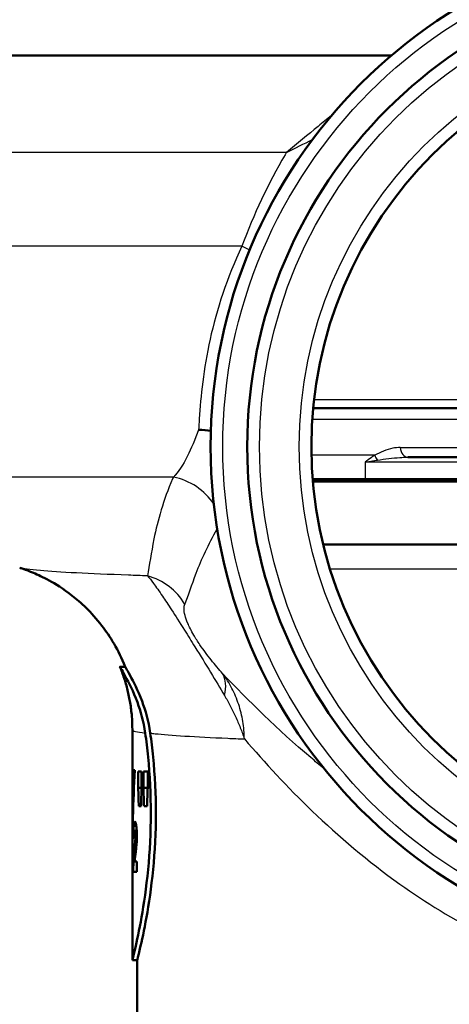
# Model space of a CAD drawing. Header units: millimetres. Extents: x 0 to 2100, y 0 to 2970.
# Tile 7 of 15: x 669 to 687, y 1500 to 1541. Entities that reach past the tile are written whole.
import ezdxf

# ---------------------------------------------------------------- set-up
doc = ezdxf.new("R2010")
doc.units = ezdxf.units.MM
doc.header["$LTSCALE"] = 10
doc.layers.add('Visible Edges(ISO)', color=7, linetype='Continuous', lineweight=50)
doc.layers.add('Visible Tangent Edges(ISO)', color=7, linetype='Continuous', lineweight=25)

msp = doc.modelspace()

# ---------------------------------------------------------------- linework, layer by layer
at = {"layer": 'Visible Edges(ISO)'}
for p, q in [((684.241, 1539.054), (640.142, 1539.054)), ((681.04, 1524.62), (714.645, 1524.62)), ((690.376, 1522.621), (684.907, 1522.621)), ((681.02, 1521.721), (683.165, 1521.721)), ((683.234, 1521.621), (681.028, 1521.621)), ((683.165, 1521.721), (687.225, 1521.721)), ((687.138, 1521.621), (683.234, 1521.621)), ((687.462, 1519.054), (681.448, 1519.054)), ((673.133, 1514.054), (673.348, 1514.054)), ((673.642, 1506.739), (673.642, 1511.471)), ((673.74, 1509.822), (673.705, 1509.822)), ((674.018, 1509.773), (673.884, 1509.773)), ((673.884, 1509.096), (673.884, 1509.773)), ((674.018, 1509.773), (674.018, 1509.096)), ((674.271, 1509.773), (674.092, 1509.773)), ((674.092, 1509.096), (674.092, 1509.773)), ((674.271, 1509.773), (674.271, 1509.096)), ((673.884, 1509.096), (674.018, 1509.096)), ((674.092, 1509.096), (674.271, 1509.096)), ((673.905, 1508.352), (673.996, 1508.352)), ((674.12, 1508.352), (674.242, 1508.352)), ((673.74, 1507.334), (673.82, 1507.334)), ((673.681, 1507.063), (673.716, 1507.063)), ((673.758, 1506.901), (673.819, 1506.901)), ((673.824, 1506.087), (673.735, 1506.087)), ((673.824, 1506.087), (673.824, 1505.657)), ((673.642, 1502.054), (673.642, 1505.968)), ((673.678, 1505.657), (673.824, 1505.657)), ((673.642, 1502.054), (673.842, 1502.054)), ((673.842, 1499.854), (673.842, 1502.054))]:
    msp.add_line(p, q, dxfattribs=at)
for radius in [21, 19.5, 16.875]:
    msp.add_circle((697.842, 1523.054), radius, dxfattribs=at)
for centre, major_axis, ratio, start_param, end_param in [((697.842, 1506.739), (0, 42.801), 0.565407, 1.498704, 1.579793), ((697.842, 1505.968), (0, 42.856), 0.56468, 1.480755, 1.570796), ((697.842, 1526.803), (0, -125.634), 0.192623, 4.853802, 4.859786), ((697.842, 1483.826), (0, 144.02), 0.168033, 1.394422, 1.399666), ((697.842, 1533.198), (0, -125.634), 0.192623, 4.905425, 4.911462), ((697.842, 1476.496), (0, 144.02), 0.168033, 1.342459, 1.347758), ((697.842, 1507.175), (-24.2, 0), 0.082353, 0.056312, 0.077777)]:
    msp.add_ellipse(centre, major_axis=major_axis, ratio=ratio, start_param=start_param, end_param=end_param, dxfattribs=at)
for points, knots in [([(676.354, 1523.747), (676.357, 1523.747), (676.359, 1523.747), (676.532, 1523.743), (676.696, 1523.727), (676.852, 1523.7)], [-0.00081248, -0.00081248, -0.00081248, -0.00081248, 0, 0, 0.05799766, 0.05799766, 0.05799766, 0.05799766]), ([(673.35, 1514.049), (673.074, 1514.742), (672.728, 1515.295), (671.951, 1516.307), (671.534, 1516.679), (670.802, 1517.255), (670.494, 1517.44), (669.982, 1517.722), (669.777, 1517.815), (669.431, 1517.961), (669.291, 1518.013), (669.121, 1518.071), (669.075, 1518.086), (669.032, 1518.1)], [21.3810689, 21.3810689, 21.3810689, 21.3810689, 21.4046956, 21.4046956, 21.4366633, 21.4366633, 21.4716456, 21.4716456, 21.5066279, 21.5066279, 21.5416103, 21.5416103, 21.5559804, 21.5559804, 21.5559804, 21.5559804]), ([(674.169, 1511.339), (674.103, 1511.812), (673.983, 1512.234), (673.681, 1513.05), (673.493, 1513.411), (673.273, 1513.807), (673.21, 1513.914), (673.158, 1514.003), (673.148, 1514.021), (673.137, 1514.042), (673.134, 1514.048), (673.132, 1514.053), (673.132, 1514.054), (673.133, 1514.054)], [0, 0, 0, 0, 0.1708039, 0.1708039, 0.3843463, 0.3843463, 0.5084342, 0.5084342, 0.5538555, 0.5538555, 0.5833523, 0.5833523, 0.6029407, 0.6029407, 0.6029407, 0.6029407]), ([(673.642, 1511.471), (673.642, 1511.657), (673.635, 1511.843), (673.605, 1512.211), (673.582, 1512.393), (673.523, 1512.75), (673.487, 1512.925), (673.404, 1513.265), (673.356, 1513.43), (673.251, 1513.748), (673.194, 1513.901), (673.134, 1514.048)], [21.35581416, 21.35581416, 21.35581416, 21.35581416, 21.36103791, 21.36103791, 21.36626166, 21.36626166, 21.37148541, 21.37148541, 21.37670916, 21.37670916, 21.38193291, 21.38193291, 21.38193291, 21.38193291]), ([(673.35, 1514.049), (673.351, 1514.045), (673.353, 1514.041), (673.363, 1514.022), (673.372, 1514.005), (673.42, 1513.921), (673.475, 1513.826), (673.68, 1513.455), (673.868, 1513.096), (674.177, 1512.27), (674.305, 1511.831), (674.374, 1511.337)], [-0.5777323, -0.5777323, -0.5777323, -0.5777323, -0.5547931, -0.5547931, -0.5097131, -0.5097131, -0.3948159, -0.3948159, -0.1782419, -0.1782419, 0, 0, 0, 0]), ([(673.642, 1502.054), (673.642, 1502.054), (673.682, 1502.206), (673.823, 1502.819), (673.923, 1503.28), (674.112, 1504.342), (674.213, 1505.015), (674.358, 1506.492), (674.398, 1507.297), (674.398, 1508.811), (674.358, 1509.616), (674.252, 1510.699), (674.212, 1511.03), (674.169, 1511.339)], [0.908142, 0.908142, 0.908142, 0.908142, 1.135162, 1.135162, 1.362182, 1.362182, 1.589232, 1.589232, 1.816283, 1.816283, 2.043334, 2.043334, 2.149279, 2.149279, 2.149279, 2.149279]), ([(674.374, 1511.337), (674.417, 1511.029), (674.457, 1510.699), (674.564, 1509.616), (674.605, 1508.811), (674.605, 1507.297), (674.564, 1506.492), (674.418, 1505.015), (674.316, 1504.342), (674.125, 1503.281), (674.024, 1502.819), (673.882, 1502.206), (673.842, 1502.054), (673.842, 1502.054)], [-2.149312, -2.149312, -2.149312, -2.149312, -2.043493, -2.043493, -1.816425, -1.816425, -1.589356, -1.589356, -1.362287, -1.362287, -1.135249, -1.135249, -0.908212, -0.908212, -0.908212, -0.908212]), ([(673.693, 1507.529), (673.698, 1507.587), (673.703, 1507.629), (673.718, 1507.708), (673.729, 1507.724), (673.741, 1507.724)], [0, 0, 0, 0, 0.02577136, 0.02577136, 0.06599276, 0.06599276, 0.06599276, 0.06599276]), ([(673.741, 1507.724), (673.753, 1507.724), (673.766, 1507.709), (673.79, 1507.624), (673.798, 1507.572), (673.809, 1507.48), (673.815, 1507.42), (673.821, 1507.319), (673.822, 1507.285), (673.824, 1507.213), (673.824, 1507.176), (673.824, 1507.139)], [0, 0, 0, 0, 0.038707, 0.038707, 0.0732754, 0.0732754, 0.1170948, 0.1170948, 0.1380773, 0.1380773, 0.1595548, 0.1595548, 0.1595548, 0.1595548]), ([(673.681, 1507.063), (673.681, 1507.156), (673.683, 1507.251), (673.686, 1507.375), (673.687, 1507.411), (673.69, 1507.475), (673.692, 1507.504), (673.693, 1507.529)], [0, 0, 0, 0, 0.02824846, 0.02824846, 0.04048149, 0.04048149, 0.05195295, 0.05195295, 0.05195295, 0.05195295]), ([(673.74, 1507.334), (673.736, 1507.334), (673.732, 1507.329), (673.726, 1507.303), (673.724, 1507.289), (673.722, 1507.26), (673.72, 1507.241), (673.717, 1507.155), (673.716, 1507.09), (673.716, 1507.02)], [0, 0, 0, 0, 0.01327221, 0.01327221, 0.0218584, 0.0218584, 0.02647698, 0.02647698, 0.03288416, 0.03288416, 0.03288416, 0.03288416]), ([(673.766, 1507.111), (673.766, 1507.142), (673.766, 1507.173), (673.764, 1507.225), (673.762, 1507.246), (673.759, 1507.283), (673.756, 1507.298), (673.75, 1507.327), (673.745, 1507.334), (673.74, 1507.334)], [0, 0, 0, 0, 0.00925161, 0.00925161, 0.01687937, 0.01687937, 0.02516591, 0.02516591, 0.03965092, 0.03965092, 0.03965092, 0.03965092]), ([(673.724, 1506.581), (673.731, 1506.641), (673.738, 1506.712), (673.751, 1506.826), (673.755, 1506.871), (673.758, 1506.901)], [0, 0, 0, 0, 0.02929414, 0.02929414, 0.0530643, 0.0530643, 0.0530643, 0.0530643]), ([(673.758, 1506.901), (673.76, 1506.933), (673.762, 1506.968), (673.765, 1507.04), (673.766, 1507.075), (673.766, 1507.111)], [0, 0, 0, 0, 0.01232771, 0.01232771, 0.02321352, 0.02321352, 0.02321352, 0.02321352]), ([(673.824, 1507.139), (673.824, 1507.049), (673.822, 1506.963), (673.815, 1506.815), (673.808, 1506.715), (673.794, 1506.584)], [0, 0, 0, 0, 0.02690149, 0.02690149, 0.04795887, 0.04795887, 0.04795887, 0.04795887]), ([(673.678, 1505.657), (673.679, 1505.788), (673.681, 1505.912), (673.687, 1506.106), (673.691, 1506.255), (673.724, 1506.581)], [0, 0, 0, 0, 0.03963173, 0.03963173, 0.06739715, 0.06739715, 0.06739715, 0.06739715]), ([(673.794, 1506.584), (673.79, 1506.554), (673.784, 1506.507), (673.772, 1506.412), (673.763, 1506.341), (673.755, 1506.279)], [0, 0, 0, 0, 0.01273483, 0.01273483, 0.03647239, 0.03647239, 0.03647239, 0.03647239]), ([(673.755, 1506.279), (673.751, 1506.244), (673.746, 1506.206), (673.74, 1506.145), (673.737, 1506.114), (673.735, 1506.087)], [0, 0, 0, 0, 0.01667957, 0.01667957, 0.02823303, 0.02823303, 0.02823303, 0.02823303])]:
    msp.add_open_spline(points, degree=3, knots=knots, dxfattribs=at)
at = {"layer": 'Visible Tangent Edges(ISO)'}
for p, q in [((679.947, 1535.089), (651.942, 1535.089)), ((678.125, 1531.248), (651.977, 1531.248)), ((681.078, 1524.981), (714.607, 1524.981)), ((681.005, 1524.181), (714.68, 1524.181)), ((684.601, 1523.016), (690.199, 1523.016)), ((683.557, 1522.701), (680.971, 1522.701)), ((683.165, 1522.421), (683.165, 1521.721)), ((687.225, 1522.421), (683.165, 1522.421)), ((675.319, 1521.807), (657.396, 1521.807)), ((683.234, 1521.621), (683.165, 1521.721)), ((681.725, 1518.054), (687.714, 1518.054)), ((673.693, 1507.529), (673.803, 1507.529)), ((673.766, 1507.111), (673.824, 1507.111)), ((673.724, 1506.581), (673.793, 1506.581))]:
    msp.add_line(p, q, dxfattribs=at)
for radius in [20.5, 19, 17.375]:
    msp.add_circle((697.842, 1523.054), radius, dxfattribs=at)
for centre, major_axis, ratio, start_param, end_param in [((676.877, 1531.221), (-2.795, 1.089), 0.172331, 4.186956, 4.317892), ((684.907, 1523.121), (0, -0.5), 0.62658, 4.923886, 6.283185), ((683.895, 1522.701), (-0.282, 0.413), 0.605141, 1.179497, 1.643766), ((674.896, 1519.425), (-2.25, 1.089), 0.965251, 4.157856, 4.978512), ((673.619, 1515.387), (-2.419, 0.629), 0.987055, 3.913435, 4.702839), ((675.362, 1512.251), (1.889, 1.637), 0.559292, 5.612496, 6.17978)]:
    msp.add_ellipse(centre, major_axis=major_axis, ratio=ratio, start_param=start_param, end_param=end_param, dxfattribs=at)
for points, knots in [([(681.794, 1536.598), (681.612, 1536.452), (681.428, 1536.304), (680.821, 1535.811), (680.389, 1535.455), (679.947, 1535.089)], [-0.2454113, -0.2454113, -0.2454113, -0.2454113, -0.169722, -0.169722, 0.0013813, 0.0013813, 0.0013813, 0.0013813]), ([(679.947, 1535.089), (679.927, 1535.055), (679.907, 1535.022), (679.195, 1533.808), (678.604, 1532.556), (678.125, 1531.248)], [-29.1028048, -29.1028048, -29.1028048, -29.1028048, -29.0906057, -29.0906057, -28.663091, -28.663091, -28.663091, -28.663091]), ([(678.125, 1531.248), (677.513, 1529.966), (677.088, 1528.658), (676.552, 1526.226), (676.438, 1525.106), (676.37, 1524.035), (676.361, 1523.888), (676.354, 1523.747)], [-10.298245, -10.298245, -10.298245, -10.298245, -9.753712, -9.753712, -9.208951, -9.208951, -9.11893, -9.11893, -9.11893, -9.11893]), ([(676.354, 1523.747), (676.198, 1523.338), (676.05, 1522.977), (675.714, 1522.302), (675.525, 1522.015), (675.319, 1521.807)], [-3.4433858, -3.4433858, -3.4433858, -3.4433858, -3.170538, -3.170538, -2.839197, -2.839197, -2.839197, -2.839197]), ([(684.601, 1523.016), (684.496, 1523.016), (684.395, 1523.005), (684.033, 1522.937), (683.793, 1522.819), (683.557, 1522.701)], [-0.1443023, -0.1443023, -0.1443023, -0.1443023, -0.1052881, -0.1052881, 0, 0, 0, 0]), ([(683.557, 1522.701), (683.507, 1522.667), (683.457, 1522.633), (683.325, 1522.54), (683.244, 1522.48), (683.165, 1522.421)], [0.14985826, 0.14985826, 0.14985826, 0.14985826, 0.1721895, 0.1721895, 0.20934894, 0.20934894, 0.20934894, 0.20934894]), ([(683.667, 1522.501), (683.978, 1522.546), (684.295, 1522.591), (684.697, 1522.617), (684.804, 1522.621), (684.907, 1522.621)], [0, 0, 0, 0, 0.1052881, 0.1052881, 0.1443023, 0.1443023, 0.1443023, 0.1443023]), ([(683.165, 1522.421), (683.261, 1522.438), (683.364, 1522.455), (683.535, 1522.481), (683.6, 1522.491), (683.667, 1522.501)], [-0.20934894, -0.20934894, -0.20934894, -0.20934894, -0.1721895, -0.1721895, -0.14985826, -0.14985826, -0.14985826, -0.14985826]), ([(675.319, 1521.807), (675.308, 1521.781), (675.296, 1521.756), (674.91, 1520.867), (674.677, 1520.034), (674.41, 1518.716), (674.341, 1518.197), (674.263, 1517.769)], [-1.96169, -1.96169, -1.96169, -1.96169, -1.929136, -1.929136, -0.826197, -0.826197, 0, 0, 0, 0]), ([(675.786, 1516.602), (675.932, 1516.963), (676.073, 1517.404), (676.472, 1518.444), (676.746, 1519.058), (677.114, 1519.686)], [0, 0, 0, 0, 0.826197, 0.826197, 1.806616, 1.806616, 1.806616, 1.806616]), ([(674.263, 1517.769), (673.994, 1517.778), (673.734, 1517.787), (671.857, 1517.854), (670.635, 1517.918), (669.438, 1518.022), (669.155, 1518.061), (669.033, 1518.1)], [-23.251582, -23.251582, -23.251582, -23.251582, -23.101117, -23.101117, -22.123849, -22.123849, -21.55598, -21.55598, -21.55598, -21.55598]), ([(674.263, 1517.769), (674.334, 1517.686), (674.416, 1517.582), (674.615, 1517.314), (674.734, 1517.146), (674.984, 1516.777), (675.104, 1516.596), (675.397, 1516.145), (675.575, 1515.865), (675.913, 1515.329), (676.059, 1515.095), (676.427, 1514.502), (676.646, 1514.145), (677.048, 1513.483), (677.237, 1513.169), (677.411, 1512.877)], [0, 0, 0, 0, 0.0997795, 0.0997795, 0.2069808, 0.2069808, 0.2851832, 0.2851832, 0.366702, 0.366702, 0.4199439, 0.4199439, 0.5055627, 0.5055627, 0.5963101, 0.5963101, 0.5963101, 0.5963101]), ([(677.336, 1513.771), (677.183, 1513.945), (677.025, 1514.132), (676.713, 1514.524), (676.554, 1514.735), (676.317, 1515.083), (676.23, 1515.219), (676.047, 1515.532), (675.968, 1515.693), (675.858, 1515.951), (675.824, 1516.054), (675.769, 1516.262), (675.757, 1516.355), (675.758, 1516.502), (675.768, 1516.558), (675.786, 1516.602)], [-0.5963101, -0.5963101, -0.5963101, -0.5963101, -0.5055627, -0.5055627, -0.4199439, -0.4199439, -0.366702, -0.366702, -0.2851832, -0.2851832, -0.2069808, -0.2069808, -0.0997795, -0.0997795, 0, 0, 0, 0]), ([(678.225, 1511.098), (678.22, 1511.338), (678.199, 1511.577), (678.122, 1512.049), (678.066, 1512.282), (677.991, 1512.509), (677.917, 1512.735), (677.825, 1512.956), (677.606, 1513.378), (677.479, 1513.58), (677.336, 1513.771)], [-0.171231, -0.171231, -0.171231, -0.171231, -0.1284233, -0.1284233, -0.0856155, -0.0856155, -0.0856155, -0.0428078, -0.0428078, 0, 0, 0, 0]), ([(681.481, 1509.889), (681.298, 1510.038), (681.117, 1510.187), (679.583, 1511.481), (678.383, 1512.668), (677.336, 1513.771)], [1.6133489, 1.6133489, 1.6133489, 1.6133489, 1.7099385, 1.7099385, 2.4448128, 2.4448128, 2.4448128, 2.4448128]), ([(677.411, 1512.877), (677.494, 1512.739), (677.573, 1512.598), (677.723, 1512.309), (677.795, 1512.162), (677.863, 1512.013), (677.931, 1511.863), (677.995, 1511.712), (678.116, 1511.406), (678.172, 1511.252), (678.225, 1511.098)], [0, 0, 0, 0, 0.0428078, 0.0428078, 0.0856155, 0.0856155, 0.0856155, 0.1284233, 0.1284233, 0.171231, 0.171231, 0.171231, 0.171231]), ([(674.374, 1511.337), (674.436, 1511.33), (674.503, 1511.322), (675.193, 1511.248), (676.2, 1511.185), (677.763, 1511.117), (677.99, 1511.107), (678.225, 1511.098)], [22.009421, 22.009421, 22.009421, 22.009421, 22.123849, 22.123849, 23.101117, 23.101117, 23.259211, 23.259211, 23.259211, 23.259211]), ([(678.225, 1511.098), (679.055, 1510.132), (679.98, 1509.128), (682.083, 1507.11), (683.274, 1506.097), (684.584, 1505.165), (685.643, 1504.412), (686.778, 1503.714), (689.554, 1502.312), (691.249, 1501.667), (693.029, 1501.246), (694.408, 1500.919), (695.838, 1500.727), (699.087, 1500.637), (700.906, 1500.832), (704.461, 1501.672), (706.187, 1502.333), (709.04, 1503.787), (710.22, 1504.525), (713.218, 1506.698), (714.868, 1508.251), (716.698, 1510.225), (717.088, 1510.665), (717.46, 1511.098)], [-2.276419, -2.276419, -2.276419, -2.276419, -1.709939, -1.709939, -1.110398, -1.110398, -1.110398, -0.626005, -0.626005, 0, 0, 0, 0.485249, 0.485249, 1.097037, 1.097037, 1.735427, 1.735427, 2.241559, 2.241559, 3.121228, 3.121228, 3.375016, 3.375016, 3.375016, 3.375016])]:
    msp.add_open_spline(points, degree=3, knots=knots, dxfattribs=at)
for points in [[(679.947, 1535.089), (680.309, 1535.269), (680.664, 1535.442), (681.009, 1535.609)], [(673.643, 1511.471), (673.643, 1511.427), (673.819, 1511.382), (674.169, 1511.339)]]:
    msp.add_open_spline(points, degree=3, dxfattribs=at)

doc.saveas('drawing.dxf')
